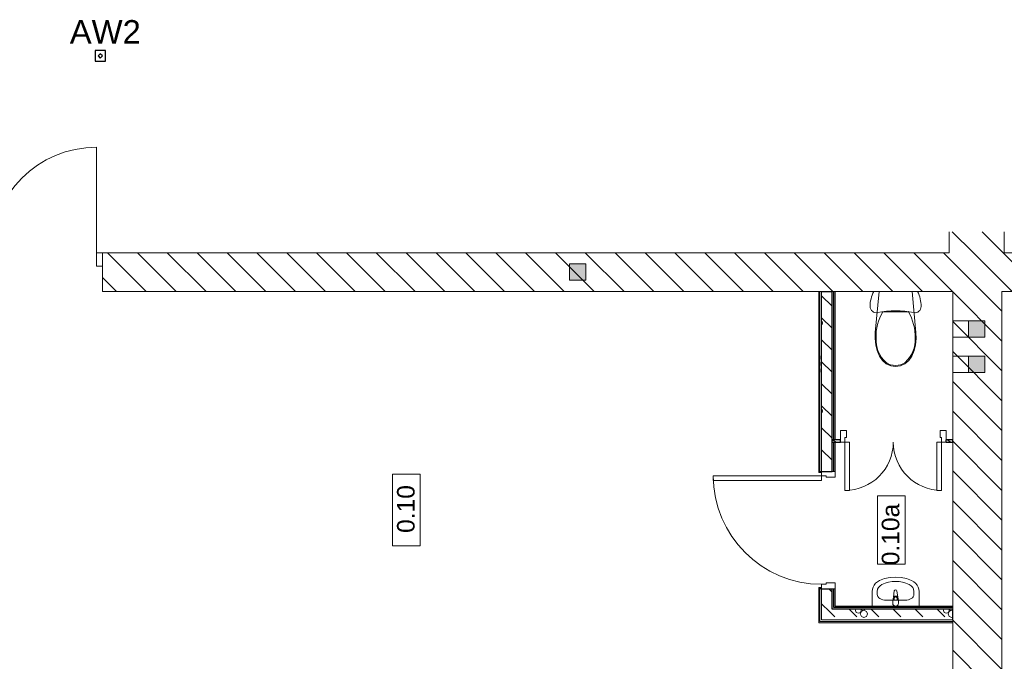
# Model space of a CAD drawing. Header units: millimetres. Extents: x -146116 to 602001, y -318793 to 100489.
# Tile 69 of 100: x 304969 to 313364, y -15292 to -9823. Entities that reach past the tile are written whole.
import ezdxf

# ---------------------------------------------------------------- set-up
doc = ezdxf.new("R2010")
doc.units = ezdxf.units.MM
doc.header["$LTSCALE"] = 0.1
doc.header["$MEASUREMENT"] = 0
doc.linetypes.add('eks Rzut parteru$0$Przerywana', pattern=[564.444447, 282.222223, -282.222223])
for name, color, linetype in [('eks Rzut parteru$0$Nowe_220-A Ściany', 8, 'Continuous'), ('eks Rzut parteru$0$Nowe_Drzwi ARCHICAD', 8, 'Continuous'), ('eks Rzut parteru$0$Nowe_Konstrukcja - Ściany zew', 8, 'Continuous'), ('eks Rzut parteru$0$poziom_1 (1)_4_2D - Ogólne_Nr_pióra__19', 8, 'Continuous'), ('LUXIONA', 92, 'Continuous'), ('REWIZJA_1', 6, 'Continuous')]:
    doc.layers.add(name, color=color, linetype=linetype)
for name, color, linetype, lineweight in [('eks Rzut parteru$0$Nowe_220-A Ściany_Nr_pióra__27', 8, 'Continuous', 25), ('eks Rzut parteru$0$Nowe_220-A Ściany_Nr_pióra__6', 8, 'Continuous', 13), ('eks Rzut parteru$0$Nowe_2D - Ogólne_Nr_pióra__6', 8, 'Continuous', 13), ('eks Rzut parteru$0$Nowe_320-W Umeblowanie_Nr_pióra__4', 8, 'Continuous', 13), ('eks Rzut parteru$0$Nowe_830-G Teksty Etykiety_Nr_pióra__6', 8, 'Continuous', 13), ('eks Rzut parteru$0$Nowe_Drzwi ARCHICAD_Nr_pióra__23', 8, 'Continuous', 15), ('eks Rzut parteru$0$Nowe_Drzwi ARCHICAD_Nr_pióra__27', 8, 'Continuous', 25), ('eks Rzut parteru$0$Nowe_Drzwi ARCHICAD_Nr_pióra__3', 8, 'Continuous', 13), ('eks Rzut parteru$0$Nowe_Drzwi ARCHICAD_Nr_pióra__47', 8, 'Continuous', 15), ('eks Rzut parteru$0$Nowe_Konstrukcja - Ściany zew_Nr_pióra__1', 8, 'Continuous', 13), ('eks Rzut parteru$0$Nowe_Konstrukcja - Ściany zew_Nr_pióra__27', 8, 'Continuous', 25), ('eks Rzut parteru$0$Nowe_Konstrukcja - Ściany zew_Nr_pióra__47', 8, 'Continuous', 15), ('eks Rzut parteru$0$poziom_1 (1)_4_2D - Ogólne_Nr_pióra__1_Nr_pióra__7', 8, 'Continuous', 18), ('eks Rzut parteru$0$poziom_1 (1)_4_Drzwi ArchiCAD_Nr_pióra__27_Nr_pióra__7', 8, 'Continuous', 18), ('eks Rzut parteru$0$poziom_1 (1)_4_Drzwi ArchiCAD_Nr_pióra__81_Nr_pióra__4', 8, 'Continuous', 18), ('eks Rzut parteru$0$poziom_1 (1)_4_Konstrukcja - Ściany zew_Nr_pióra__107_Nr_pióra__10', 8, 'Continuous', 18), ('eks Rzut parteru$0$poziom_1 (1)_4_Konstrukcja - Ściany zew_Nr_pióra__27_Nr_pióra__7', 8, 'Continuous', 18), ('eks Rzut parteru$0$poziom_1 (1)_4_Metryczki pomieszczeń ArchiCADa_Nr_pióra__6_Nr_pióra__5', 8, 'Continuous', 18)]:
    doc.layers.add(name, color=color, linetype=linetype, lineweight=lineweight)
doc.styles.add('ARIAL', font='arial.ttf')
doc.styles.add('eks Rzut parteru$0$GENERATED_STYLE_1', font='arial.ttf')
doc.styles.add('eks Rzut parteru$0$GENERATED_STYLE_5', font='arial.ttf')
pattern_1 = [(270, (236892.34, 63718.49), (173.20508, -3e-14), [0, -100]), (270, (236978.94, 63668.49), (173.20508, -3e-14), [0, -100])]
pattern_2 = [(135, (247210.2, -28905.45), (127.2792, 127.2792), [])]

# ---------------------------------------------------------------- blocks, each defined once
blk = doc.blocks.new('*X88')
at = {"layer": 'eks Rzut parteru$0$Nowe_220-A Ściany_Nr_pióra__6', "color": 5, "linetype": 'Continuous', "lineweight": 13}
for p, q in [((87326.4, -13929.6), (87327.1, -13928.5)), ((87327.1, -13928.5), (87331.9, -13919.6))]:
    blk.add_line(p, q, dxfattribs=at)
blk = doc.blocks.new('*X89')
at = {"layer": 'eks Rzut parteru$0$Nowe_220-A Ściany_Nr_pióra__6', "color": 5, "linetype": 'Continuous', "lineweight": 13}
blk.add_line((87317.9, -13943.4), (87326.4, -13929.6), dxfattribs=at)
blk = doc.blocks.new('*X90')
at = {"layer": 'eks Rzut parteru$0$Nowe_Konstrukcja - Ściany zew_Nr_pióra__1', "color": 7, "linetype": 'Continuous', "lineweight": 13}
for p, q in [((86090.4, -14034.6), (86180.4, -13944.6)), ((86277.9, -14034.6), (86367.9, -13944.6)), ((86465.4, -14034.6), (86555.4, -13944.6)), ((86652.9, -14034.6), (86742.9, -13944.6)), ((86840.4, -14034.6), (86930.4, -13944.6)), ((87027.9, -14034.6), (87117.9, -13944.6)), ((87215.4, -14034.6), (87305.4, -13944.6)), ((87402.9, -14034.6), (87492.9, -13944.6)), ((86309.1, -14031.2), (86307.7, -14034.6)), ((86321.6, -14026), (86309.1, -14031.2)), ((86334.2, -14031.2), (86321.6, -14026)), ((86335.6, -14034.6), (86334.2, -14031.2)), ((87059.1, -14031.2), (87057.7, -14034.6)), ((87071.6, -14026), (87059.1, -14031.2)), ((87084.2, -14031.2), (87071.6, -14026)), ((87085.6, -14034.6), (87084.2, -14031.2))]:
    blk.add_line(p, q, dxfattribs=at)
blk = doc.blocks.new('*X91')
at = {"layer": 'eks Rzut parteru$0$Nowe_Konstrukcja - Ściany zew_Nr_pióra__1', "color": 7, "linetype": 'Continuous', "lineweight": 13}
for p, q in [((88587.9, -13974.6), (88617.9, -13944.6)), ((88715.4, -14034.6), (88784.2, -13965.8))]:
    blk.add_line(p, q, dxfattribs=at)
blk = doc.blocks.new('eks Rzut parteru$0$Drzwi 21_5')
at = {"layer": 'eks Rzut parteru$0$Nowe_Drzwi ARCHICAD_Nr_pióra__23', "color": 7, "linetype": 'Continuous', "lineweight": 15}
for p, q in [((-462, 0), (-500, 0)), ((-500, 0), (-500, -115)), ((-462, -40), (-462, 0)), ((500, 0), (462, 0)), ((462, 0), (462, -40)), ((500, -115), (500, 0)), ((-450, -40), (-462, -40)), ((-450, -115), (-450, -40)), ((462, -40), (450, -40)), ((450, -40), (450, -115)), ((-500, -115), (-450, -115)), ((450, -115), (500, -115))]:
    blk.add_line(p, q, dxfattribs=at)
at = {"layer": 'eks Rzut parteru$0$Nowe_Drzwi ARCHICAD_Nr_pióra__27', "color": 7, "linetype": 'Continuous', "lineweight": 25}
for p, q in [((-500, 0), (-500, -90)), ((-500, 0), (-500, -90)), ((500, 0), (500, -90)), ((500, 0), (500, -90))]:
    blk.add_line(p, q, dxfattribs=at)
at = {"layer": 'eks Rzut parteru$0$Nowe_Drzwi ARCHICAD_Nr_pióra__3', "color": 7, "linetype": 'Continuous', "lineweight": 13}
for p, q in [((422, 0), (422, 924)), ((422, 924), (462, 924)), ((462, 924), (462, 0)), ((462, 0), (422, 0))]:
    blk.add_line(p, q, dxfattribs=at)
blk.add_arc((462, 0), 924, 90, 180, dxfattribs=at)
at = {"layer": 'eks Rzut parteru$0$Nowe_Drzwi ARCHICAD_Nr_pióra__47', "color": 7, "linetype": 'Continuous', "lineweight": 15}
for p, q in [((-500, 25), (-490, 25)), ((-490, 0), (-490, 25)), ((500, 25), (490, 25)), ((490, 0), (490, 25)), ((-500, -90), (-500, -105)), ((-500, -90), (-500, -105)), ((-500, -105), (-500, -115)), ((-500, -105), (-500, -115)), ((500, -90), (500, -105)), ((500, -90), (500, -105)), ((500, -105), (500, -115)), ((500, -105), (500, -115))]:
    blk.add_line(p, q, dxfattribs=at)
blk = doc.blocks.new('*X87')
at = {"layer": 'eks Rzut parteru$0$Nowe_Konstrukcja - Ściany zew_Nr_pióra__1', "color": 7, "linetype": 'Continuous', "lineweight": 13}
for p, q in [((88766.9, -12920.1), (88762.9, -12918.4)), ((88772.1, -12932.6), (88766.9, -12920.1)), ((88774.7, -12917.1), (88771.6, -12924.5)), ((88771.6, -12924.5), (88780.6, -12946.1)), ((88823.8, -12946.1), (88832.8, -12924.5)), ((88832.8, -12924.5), (88829.7, -12917.1)), ((88762.9, -12946.8), (88766.9, -12945.2)), ((88772.1, -12946.4), (88762.9, -12950.2)), ((88762.9, -13049.6), (88828.1, -12984.4)), ((88762.9, -12993), (88772.1, -12996.8)), ((88766.9, -12945.2), (88772.1, -12932.6)), ((88789.9, -12953.8), (88772.1, -12946.4)), ((88772.1, -12996.8), (88789.9, -12989.4)), ((88780.6, -12946.1), (88802.2, -12955.1)), ((88797.3, -12971.6), (88789.9, -12953.8)), ((88789.9, -12989.4), (88797.3, -12971.6)), ((88802.2, -12955.1), (88823.8, -12946.1)), ((88762.9, -13237.1), (88828.1, -13171.9)), ((88762.9, -13424.6), (88828.1, -13359.4)), ((88852.9, -13352.3), (88851.6, -13355.4)), ((88851.6, -13355.4), (88852.9, -13358.5)), ((88762.9, -13612.1), (88828.1, -13546.9)), ((88766.9, -13670.1), (88762.9, -13668.4)), ((88772.1, -13682.6), (88766.9, -13670.1)), ((88766.9, -13695.2), (88772.1, -13682.6)), ((88780.6, -13652.9), (88771.6, -13674.5)), ((88771.6, -13674.5), (88780.6, -13696.1)), ((88802.2, -13643.9), (88780.6, -13652.9)), ((88823.8, -13652.9), (88802.2, -13643.9)), ((88832.8, -13674.5), (88823.8, -13652.9)), ((88823.8, -13696.1), (88832.8, -13674.5)), ((88762.9, -13696.8), (88766.9, -13695.2)), ((88772.1, -13696.4), (88762.9, -13700.2)), ((88762.9, -13799.6), (88828.1, -13734.4)), ((88762.9, -13743), (88772.1, -13746.8)), ((88789.9, -13703.8), (88772.1, -13696.4)), ((88772.1, -13746.8), (88789.9, -13739.4)), ((88780.6, -13696.1), (88802.2, -13705.1)), ((88797.3, -13721.6), (88789.9, -13703.8)), ((88789.9, -13739.4), (88797.3, -13721.6)), ((88802.2, -13705.1), (88823.8, -13696.1)), ((88784.2, -13965.8), (88828.1, -13921.9))]:
    blk.add_line(p, q, dxfattribs=at)
blk = doc.blocks.new('*X73')
at = {"layer": 'eks Rzut parteru$0$Nowe_220-A Ściany_Nr_pióra__6', "color": 5, "linetype": 'Continuous', "lineweight": 13}
blk.add_line((87317.9, -12963.4), (87337.9, -12933.9), dxfattribs=at)
blk = doc.blocks.new('*X74')
at = {"layer": 'eks Rzut parteru$0$Nowe_220-A Ściany_Nr_pióra__6', "color": 5, "linetype": 'Continuous', "lineweight": 13}
for p, q in [((87331.9, -13919.6), (87337.3, -13909.6)), ((87337.3, -13909.6), (87337.9, -13908.2))]:
    blk.add_line(p, q, dxfattribs=at)
blk = doc.blocks.new('eks Rzut parteru$0$Drzwi metalowe_ podwójne 21')
at = {"layer": 'eks Rzut parteru$0$Nowe_Drzwi ARCHICAD_Nr_pióra__23', "color": 7, "linetype": 'Continuous', "lineweight": 15}
for p, q in [((-412, 0), (-450, 0)), ((-450, 0), (-450, -100)), ((-412, -40), (-412, 0)), ((450, 0), (412, 0)), ((412, 0), (412, -40)), ((450, -100), (450, 0)), ((-400, -40), (-412, -40)), ((-400, -100), (-400, -40)), ((412, -40), (400, -40)), ((400, -40), (400, -100)), ((-450, -100), (-400, -100)), ((400, -100), (450, -100))]:
    blk.add_line(p, q, dxfattribs=at)
at = {"layer": 'eks Rzut parteru$0$Nowe_Drzwi ARCHICAD_Nr_pióra__27', "color": 7, "linetype": 'Continuous', "lineweight": 25}
for p, q in [((-450, 0), (-450, -20)), ((-450, 0), (-450, -20)), ((450, 0), (450, -20)), ((450, 0), (450, -20))]:
    blk.add_line(p, q, dxfattribs=at)
at = {"layer": 'eks Rzut parteru$0$Nowe_Drzwi ARCHICAD_Nr_pióra__3', "color": 7, "linetype": 'Continuous', "lineweight": 13}
for p, q in [((-412, 412), (-412, 0)), ((-372, 412), (-412, 412)), ((-372, 0), (-372, 412)), ((372, 0), (372, 412)), ((372, 412), (412, 412)), ((412, 412), (412, 0)), ((-412, 0), (-372, 0)), ((412, 0), (372, 0))]:
    blk.add_line(p, q, dxfattribs=at)
for centre, start, end in [((-412, 0), 0, 90), ((412, 0), 90, 180)]:
    blk.add_arc(centre, 412, start, end, dxfattribs=at)
blk = doc.blocks.new('eks Rzut parteru')
at = {"layer": 'eks Rzut parteru$0$Nowe_Konstrukcja - Ściany zew', "linetype": 'Continuous', "lineweight": 0}
for points in [[(222842.7, -23869.4), (222842.7, -22335.5), (222832.7, -22335.5), (222832.7, -23869.4)], [(222972.7, -23599.4), (222972.7, -22335.5), (222962.7, -22335.5), (222962.7, -23599.4)], [(222972.7, -23869.4), (222972.7, -23619.4), (222962.7, -23619.4), (222962.7, -23869.4)], [(222832.7, -23869.4), (222832.7, -23879.4), (222857.7, -23879.4), (222857.7, -23869.4), (222842.7, -23869.4)], [(222832.7, -24859.4), (222832.7, -24869.4), (222842.7, -24869.4), (222857.7, -24869.4), (222857.7, -24859.4)], [(222842.7, -24869.4), (222832.7, -24869.4), (222832.7, -25159.4), (222842.7, -25149.4)], [(222962.7, -24869.4), (222962.7, -25029.4), (222972.7, -25019.4), (222972.7, -24869.4)], [(223975.2, -25019.4), (222972.7, -25019.4), (222962.7, -25029.4), (223975.2, -25029.4)], [(222832.7, -25159.4), (223975.2, -25159.4), (223975.2, -25149.4), (222842.7, -25149.4)]]:
    blk.add_hatch(color=256, dxfattribs=at).paths.add_polyline_path(points)
h = blk.add_hatch(dxfattribs=at)
h.set_pattern_fill('TYNK', color=256, angle=270, style=0, pattern_type=2)
h.set_pattern_definition(pattern_1)
h.paths.add_polyline_path([(222962.7, -23599.4), (222962.7, -22335.5), (222947.7, -22335.5), (222947.7, -23599.4)])
h = blk.add_hatch(dxfattribs=at)
h.set_pattern_fill('TYNK', color=256, angle=270, style=0, pattern_type=2)
h.set_pattern_definition(pattern_1)
h.paths.add_polyline_path([(222962.7, -23869.4), (222962.7, -23619.4), (222947.7, -23619.4), (222947.7, -23869.4)])
h = blk.add_hatch(dxfattribs=at)
h.set_pattern_fill('TYNK', color=256, angle=270, style=0, pattern_type=2)
h.set_pattern_definition(pattern_1)
h.paths.add_polyline_path([(222962.7, -25029.4), (222962.7, -24869.4), (222947.7, -24869.4), (222947.7, -25044.4)])
h = blk.add_hatch(dxfattribs=at)
h.set_pattern_fill('TYNK', color=256, angle=270, style=0, pattern_type=2)
h.set_pattern_definition(pattern_1)
h.paths.add_polyline_path([(223975.2, -25029.4), (222962.7, -25029.4), (222947.7, -25044.4), (223975.2, -25044.4)])
at = {"layer": 'eks Rzut parteru$0$poziom_1 (1)_4_2D - Ogólne_Nr_pióra__19', "linetype": 'Continuous', "lineweight": 0}
for points in [[(220848.4, -22240), (220848.4, -22100), (220708.4, -22100), (220708.4, -22240)], [(224249.1, -22584.6), (224109.1, -22584.6), (224109.1, -22724.6), (224249.1, -22724.6)], [(224249.1, -22886.2), (224109.1, -22886.2), (224109.1, -23026.2), (224249.1, -23026.2)]]:
    blk.add_hatch(color=256, dxfattribs=at).paths.add_polyline_path(points)
at = {"layer": 'eks Rzut parteru$0$poziom_1 (1)_4_Konstrukcja - Ściany zew_Nr_pióra__107_Nr_pióra__10', "linetype": 'Continuous', "lineweight": 18}
h = blk.add_hatch(dxfattribs=at)
h.set_pattern_fill('BLOCZKI_CERAMICZNE_0004', color=256, angle=270, style=0, pattern_type=2)
h.set_pattern_definition(pattern_2)
h.paths.add_polyline_path([(223945.2, -21825.5), (223945.2, -22005.5), (224415.2, -22005.5), (224415.2, -21825.5)])
h = blk.add_hatch(dxfattribs=at)
h.set_pattern_fill('BLOCZKI_CERAMICZNE_0004', color=256, angle=270, style=0, pattern_type=2)
h.set_pattern_definition(pattern_2)
h.paths.add_polyline_path([(216725.2, -22005.5), (216725.2, -22335.5), (230235.2, -22335.5), (230235.2, -22005.5)])
h = blk.add_hatch(dxfattribs=at)
h.set_pattern_fill('BLOCZKI_CERAMICZNE_0004', color=256, angle=270, style=0, pattern_type=2)
h.set_pattern_definition(pattern_2)
h.paths.add_polyline_path([(224395.2, -28905.5), (224395.2, -22335.5), (223975.2, -22335.5), (223975.2, -28905.5)])
at = {"layer": 'eks Rzut parteru$0$Nowe_220-A Ściany_Nr_pióra__27', "linetype": 'Continuous', "lineweight": 25}
for p, q in [((223018.4, -23619.4), (223018.4, -23599.4)), ((223918.4, -23619.4), (223918.4, -23599.4))]:
    blk.add_line(p, q, dxfattribs=at)
at = {"layer": 'eks Rzut parteru$0$Nowe_220-A Ściany_Nr_pióra__27', "linetype": 'Continuous', "lineweight": 25, "flags": 128}
for points in [[(223018.4, -23599.4), (222972.7, -23599.4)], [(222972.7, -23619.4), (223018.4, -23619.4)], [(223975.2, -23599.4), (223918.4, -23599.4)], [(223918.4, -23619.4), (223975.2, -23619.4)], [(223975.2, -23619.4), (223975.2, -23599.4)]]:
    blk.add_lwpolyline(points, dxfattribs=at)
at = {"layer": 'eks Rzut parteru$0$Nowe_2D - Ogólne_Nr_pióra__6', "linetype": 'eks Rzut parteru$0$Przerywana', "lineweight": 13}
for p, q in [((222852.7, -22882.9), (222852.7, -23026.2)), ((223975.4, -23026.2), (223975.4, -22882.9))]:
    blk.add_line(p, q, dxfattribs=at)
at = {"layer": 'eks Rzut parteru$0$Nowe_320-W Umeblowanie_Nr_pióra__4', "linetype": 'Continuous', "lineweight": 13}
for p, q in [((223275.3, -22414.2), (223272.8, -22430.7)), ((223278.7, -22397.9), (223275.3, -22414.2)), ((223283, -22381.8), (223278.7, -22397.9)), ((223288.3, -22366), (223283, -22381.8)), ((223294.5, -22350.5), (223288.3, -22366)), ((223301.6, -22335.5), (223294.5, -22350.5)), ((223675.1, -22335.5), (223301.6, -22335.5)), ((223347.4, -22335.5), (223315, -22685.8)), ((223661.7, -22685.8), (223629.3, -22335.5)), ((223682.2, -22350.5), (223675.1, -22335.5)), ((223688.4, -22366), (223682.2, -22350.5)), ((223693.7, -22381.8), (223688.4, -22366)), ((223698.1, -22397.9), (223693.7, -22381.8)), ((223701.5, -22414.2), (223698.1, -22397.9)), ((223703.9, -22430.7), (223701.5, -22414.2)), ((223271.4, -22447.3), (223270.9, -22463.9)), ((223270.9, -22463.9), (223272.1, -22475.5)), ((223272.8, -22430.7), (223271.4, -22447.3)), ((223272.1, -22475.5), (223275.9, -22486.4)), ((223275.9, -22486.4), (223282, -22496.3)), ((223282, -22496.3), (223290.2, -22504.6)), ((223686.6, -22504.6), (223694.7, -22496.3)), ((223694.7, -22496.3), (223700.8, -22486.4)), ((223700.8, -22486.4), (223704.6, -22475.5)), ((223705.4, -22447.3), (223703.9, -22430.7)), ((223704.6, -22475.5), (223705.9, -22463.9)), ((223705.9, -22463.9), (223705.4, -22447.3)), ((223290.2, -22504.6), (223299.9, -22510.9)), ((223299.9, -22510.9), (223310.8, -22514.9)), ((223310.8, -22514.9), (223322.3, -22516.4)), ((223322.3, -22516.4), (223333.9, -22515.4)), ((223333.9, -22515.4), (223372.1, -22508.6)), ((223372.1, -22508.6), (223410.7, -22503.8)), ((223597.3, -22508.5), (223379.4, -22508.5)), ((223410.7, -22503.8), (223449.5, -22500.8)), ((223449.5, -22500.8), (223488.4, -22499.9)), ((223488.4, -22499.9), (223527.2, -22500.8)), ((223527.2, -22500.8), (223566, -22503.8)), ((223566, -22503.8), (223604.6, -22508.6)), ((223604.6, -22508.6), (223642.9, -22515.4)), ((223642.9, -22515.4), (223654.4, -22516.4)), ((223654.4, -22516.4), (223665.9, -22514.9)), ((223665.9, -22514.9), (223676.8, -22510.9)), ((223676.8, -22510.9), (223686.6, -22504.6)), ((223315, -22685.8), (223313.5, -22737.5)), ((223313.5, -22737.5), (223318.9, -22788.9)), ((223657.8, -22788.9), (223663.3, -22737.5)), ((223663.3, -22737.5), (223661.7, -22685.8)), ((223318.9, -22788.9), (223331.3, -22838.6)), ((223645.4, -22838.6), (223657.8, -22788.9)), ((223331.3, -22838.6), (223350.4, -22885.6)), ((223350.4, -22885.6), (223376, -22922.8)), ((223600.8, -22922.8), (223626.4, -22885.6)), ((223626.4, -22885.6), (223645.4, -22838.6)), ((223376, -22922.8), (223409, -22951.3)), ((223409, -22951.3), (223447.3, -22969.2)), ((223447.3, -22969.2), (223488.4, -22975.5)), ((223488.4, -22966.8), (223488.4, -22966.8)), ((223488.4, -22975.5), (223529.4, -22969.2)), ((223529.4, -22969.2), (223567.7, -22951.3)), ((223567.7, -22951.3), (223600.8, -22922.8)), ((223569.4, -22940), (223569.4, -22940)), ((223296, -24855.3), (223305.4, -24838.3)), ((223305.4, -24838.3), (223318, -24823.1)), ((223318, -24823.1), (223333.6, -24810.1)), ((223333.6, -24810.1), (223351.6, -24799.7)), ((223351.6, -24799.7), (223395, -24783)), ((223395, -24783), (223441.1, -24772.9)), ((223441.1, -24772.9), (223488.4, -24769.4)), ((223488.4, -24769.4), (223535.7, -24772.9)), ((223535.7, -24772.9), (223581.7, -24783)), ((223581.7, -24783), (223625.1, -24799.7)), ((223625.1, -24799.7), (223643.1, -24810.1)), ((223643.1, -24810.1), (223658.7, -24823.1)), ((223658.7, -24823.1), (223671.4, -24838.3)), ((223671.4, -24838.3), (223680.7, -24855.3)), ((223288.4, -24892.2), (223290.3, -24873.4)), ((223288.4, -25019.4), (223288.4, -24892.2)), ((223290.3, -24873.4), (223296, -24855.3)), ((223331.8, -24917.6), (223331.8, -24892.2)), ((223470.6, -24941.7), (223477.3, -24888.7)), ((223499.5, -24888.7), (223506.1, -24941.7)), ((223644.9, -24917.6), (223644.9, -24892.2)), ((223680.7, -24855.3), (223686.4, -24873.4)), ((223686.4, -24873.4), (223688.4, -24892.2)), ((223688.4, -24892.2), (223688.4, -25019.4)), ((223567.6, -24968.1), (223409.1, -24968.1)), ((223463.4, -24993.1), (223467.4, -24951.2)), ((223474.8, -24953.4), (223474.8, -24968.2)), ((223474.8, -24968.2), (223502, -24968.2)), ((223502, -24968.2), (223502, -24953.4)), ((223509.4, -24951.2), (223513.4, -24993.1)), ((223688.4, -25019.4), (223288.4, -25019.4))]:
    blk.add_line(p, q, dxfattribs=at)
for centre, radius, start, end in [((223488.4, -24953.1), 21.1, 5.16961, 174.83039), ((223488.4, -24890.1), 11.2, 7.13892, 172.86108), ((223488.4, -24993.1), 25, 180, 0), ((223488.4, -24953.4), 13.6, 0, 180)]:
    blk.add_arc(centre, radius, start, end, dxfattribs=at)
for centre, major_axis, start_param, end_param in [((223746.5, -22723.4), (0, 425.5), 1.041392, 1.594412), ((223230.3, -22723.4), (0, 425.5), 4.688773, 5.241794), ((223577.8, -22747.8), (0, 257.1), 1.515065, 2.415654), ((223398.9, -22747.8), (0, 257.1), 3.867532, 4.76812), ((223489.2, -22828.2), (0, 138.6), 2.509088, 3.135732), ((223487.6, -22828.2), (0, 138.6), 3.147454, 3.774097)]:
    blk.add_ellipse(centre, major_axis=major_axis, ratio=0.999377, start_param=start_param, end_param=end_param, dxfattribs=at)
at = {"layer": 'eks Rzut parteru$0$Nowe_320-W Umeblowanie_Nr_pióra__4', "linetype": 'Continuous', "lineweight": 13, "extrusion": (0, 0, -1)}
for centre, major_axis, ratio, start_param, end_param in [((223409.1, -24892.2), (77.3, 0), 0.871212, 3.141593, 4.215414), ((223488.4, -25019.4), (243.5, 0), 0.871212, 4.215414, 5.209364), ((223567.6, -24892.2), (77.3, 0), 0.871212, 5.209364, 6.283185), ((223409.2, -24917.6), (77.4, 0), 0.653038, 1.570796, 3.141593), ((223567.5, -24917.6), (77.4, 0), 0.653038, 0, 1.570796)]:
    blk.add_ellipse(centre, major_axis=major_axis, ratio=ratio, start_param=start_param, end_param=end_param, dxfattribs=at)
at = {"layer": 'eks Rzut parteru$0$Nowe_320-W Umeblowanie_Nr_pióra__4', "linetype": 'Continuous', "lineweight": 13}
for p in [(223597.3, -22508.5), (223321.3, -22733.4), (223655.4, -22733.4), (223407.3, -22940)]:
    blk.add_point(p, dxfattribs=at)
at = {"layer": 'eks Rzut parteru$0$Nowe_830-G Teksty Etykiety_Nr_pióra__6', "linetype": 'Continuous', "lineweight": 13}
for p, q in [((223335.4, -24660.6), (223335.4, -24078.4)), ((223335.4, -24078.4), (223571.1, -24078.4)), ((223571.1, -24078.4), (223571.1, -24660.6)), ((223571.1, -24660.6), (223335.4, -24660.6))]:
    blk.add_line(p, q, dxfattribs=at)
at = {"layer": 'eks Rzut parteru$0$Nowe_Konstrukcja - Ściany zew_Nr_pióra__27', "linetype": 'Continuous', "lineweight": 25}
for p, q in [((222947.7, -23869.4), (222947.7, -22335.5)), ((222962.7, -23599.4), (222962.7, -22335.5)), ((222972.7, -23599.4), (222947.7, -23599.4)), ((222947.7, -23619.4), (222972.7, -23619.4)), ((222962.7, -23869.4), (222962.7, -23619.4)), ((222857.7, -23869.4), (222947.7, -23869.4)), ((222857.7, -24869.4), (222947.7, -24869.4)), ((222947.7, -25044.4), (222947.7, -24869.4)), ((222962.7, -25029.4), (222962.7, -24869.4)), ((223975.2, -25044.4), (222947.7, -25044.4)), ((223975.2, -25029.4), (222962.7, -25029.4))]:
    blk.add_line(p, q, dxfattribs=at)
at = {"layer": 'eks Rzut parteru$0$Nowe_Konstrukcja - Ściany zew_Nr_pióra__27', "linetype": 'Continuous', "lineweight": 25, "flags": 128}
for points in [[(222857.7, -22335.5), (222947.7, -22335.5)], [(223975.2, -25134.4), (223975.2, -25044.4)]]:
    blk.add_lwpolyline(points, dxfattribs=at)
at = {"layer": 'eks Rzut parteru$0$Nowe_Konstrukcja - Ściany zew_Nr_pióra__47', "linetype": 'Continuous', "lineweight": 15}
for p, q in [((222842.7, -22335.5), (222842.7, -23869.4)), ((222857.7, -22335.5), (222857.7, -23869.4)), ((222832.7, -23869.4), (222832.7, -23879.4)), ((222857.7, -23879.4), (222832.7, -23879.4)), ((222842.7, -23869.4), (222857.7, -23869.4)), ((222857.7, -23869.4), (222857.7, -23879.4)), ((222947.7, -23869.4), (222972.7, -23869.4)), ((222857.7, -24859.4), (222832.7, -24859.4)), ((222832.7, -24869.4), (222832.7, -24859.4)), ((222842.7, -24869.4), (222842.7, -25149.4)), ((222842.7, -24869.4), (222857.7, -24869.4)), ((222857.7, -24869.4), (222857.7, -24859.4)), ((222857.7, -24869.4), (222857.7, -25134.4)), ((222947.7, -24869.4), (222972.7, -24869.4)), ((222842.7, -25149.4), (223975.2, -25149.4)), ((222857.7, -25134.4), (223975.2, -25134.4))]:
    blk.add_line(p, q, dxfattribs=at)
at = {"layer": 'eks Rzut parteru$0$Nowe_Konstrukcja - Ściany zew_Nr_pióra__47', "linetype": 'Continuous', "lineweight": 15, "flags": 128}
for points in [[(222832.7, -22335.5), (222832.7, -23869.4)], [(222832.7, -22335.5), (222857.7, -22335.5)], [(222947.7, -22335.5), (222972.7, -22335.5)], [(222972.7, -23599.4), (222972.7, -22335.5)], [(222972.7, -23869.4), (222972.7, -23619.4)], [(222832.7, -24869.4), (222832.7, -25159.4)], [(222972.7, -25019.4), (222972.7, -24869.4)], [(223975.2, -25019.4), (222972.7, -25019.4)], [(223975.2, -25044.4), (223975.2, -25019.4)], [(222832.7, -25159.4), (223975.2, -25159.4)], [(223975.2, -25159.4), (223975.2, -25134.4)]]:
    blk.add_lwpolyline(points, dxfattribs=at)
at = {"layer": 'eks Rzut parteru$0$poziom_1 (1)_4_2D - Ogólne_Nr_pióra__1_Nr_pióra__7', "linetype": 'Continuous', "lineweight": 18}
for p, q in [((224249.1, -22584.6), (223975.4, -22584.6)), ((224249.1, -22724.6), (223975.4, -22724.6)), ((224249.1, -22886.2), (223975.4, -22886.2)), ((224249.1, -23026.2), (223975.4, -23026.2))]:
    blk.add_line(p, q, dxfattribs=at)
at = {"layer": 'eks Rzut parteru$0$poziom_1 (1)_4_2D - Ogólne_Nr_pióra__1_Nr_pióra__7', "linetype": 'Continuous', "lineweight": 18, "flags": 128}
blk.add_lwpolyline([(220848.4, -22240), (220848.4, -22100), (220708.4, -22100), (220708.4, -22240)], close=True, dxfattribs=at)
for points in [[(224109.1, -22724.6), (224109.1, -22584.6)], [(224249.1, -22584.6), (224249.1, -22724.6)], [(224109.1, -23026.2), (224109.1, -22886.2)], [(224249.1, -22886.2), (224249.1, -23026.2)]]:
    blk.add_lwpolyline(points, dxfattribs=at)
at = {"layer": 'eks Rzut parteru$0$poziom_1 (1)_4_Drzwi ArchiCAD_Nr_pióra__27_Nr_pióra__7', "linetype": 'Continuous', "lineweight": 18}
blk.add_line((216725.2, -22005.5), (216725.2, -22120.5), dxfattribs=at)
at = {"layer": 'eks Rzut parteru$0$poziom_1 (1)_4_Drzwi ArchiCAD_Nr_pióra__81_Nr_pióra__4', "linetype": 'Continuous', "lineweight": 18}
for p, q in [((216675.2, -21105.5), (216675.2, -22120.5)), ((216725.2, -22005.5), (216675.2, -22005.5)), ((216725.2, -22120.5), (216725.2, -22005.5)), ((216675.2, -22120.5), (216725.2, -22120.5))]:
    blk.add_line(p, q, dxfattribs=at)
blk.add_arc((216675.2, -22005.5), 900, 90, 180, dxfattribs=at)
at = {"layer": 'eks Rzut parteru$0$poziom_1 (1)_4_Konstrukcja - Ściany zew_Nr_pióra__27_Nr_pióra__7', "linetype": 'Continuous', "lineweight": 18}
blk.add_line((216725.2, -22005.5), (216725.2, -22335.5), dxfattribs=at)
at = {"layer": 'eks Rzut parteru$0$poziom_1 (1)_4_Konstrukcja - Ściany zew_Nr_pióra__27_Nr_pióra__7', "linetype": 'Continuous', "lineweight": 18, "flags": 128}
for points in [[(223945.2, -21825.5), (223945.2, -22005.5)], [(224415.2, -22005.5), (224415.2, -21825.5)], [(223945.2, -22005.5), (216725.2, -22005.5)], [(230235.2, -22005.5), (224415.2, -22005.5)], [(216725.2, -22335.5), (223975.2, -22335.5)], [(223975.2, -22335.5), (223975.2, -28295.5)], [(224395.2, -22335.5), (230235.2, -22335.5)], [(224395.2, -28295.5), (224395.2, -22335.5)]]:
    blk.add_lwpolyline(points, dxfattribs=at)
at = {"layer": 'eks Rzut parteru$0$poziom_1 (1)_4_Metryczki pomieszczeń ArchiCADa_Nr_pióra__6_Nr_pióra__5', "linetype": 'Continuous', "lineweight": 18}
for p, q in [((219199.8, -24502.4), (219199.8, -23892.3)), ((219199.8, -23892.3), (219435.5, -23892.3)), ((219435.5, -23892.3), (219435.5, -24502.4)), ((219435.5, -24502.4), (219199.8, -24502.4))]:
    blk.add_line(p, q, dxfattribs=at)
at = {"layer": 'eks Rzut parteru$0$Nowe_220-A Ściany', "lineweight": 25, "rotation": 270}
for name in ['*X74', '*X73']:
    blk.add_blockref(name, (236892.3, 63718.5), dxfattribs=at)
at = {"layer": 'eks Rzut parteru$0$Nowe_Drzwi ARCHICAD', "linetype": 'Continuous', "lineweight": 13, "zscale": 1000}
for name, p, rotation in [('eks Rzut parteru$0$Drzwi metalowe_ podwójne 21', (223468.4, -23619.4), 180), ('eks Rzut parteru$0$Drzwi 21_5', (222857.7, -24369.4), 90)]:
    blk.add_blockref(name, p, dxfattribs=dict(at, rotation=rotation))
at = {"layer": 'eks Rzut parteru$0$Nowe_Konstrukcja - Ściany zew', "lineweight": 25, "rotation": 270}
for name in ['*X90', '*X89', '*X88', '*X91', '*X87']:
    blk.add_blockref(name, (236892.3, 63718.5), dxfattribs=at)
at = {"layer": 'eks Rzut parteru$0$Nowe_830-G Teksty Etykiety_Nr_pióra__6', "linetype": 'Continuous', "lineweight": 13, "style": 'eks Rzut parteru$0$GENERATED_STYLE_5'}
blk.add_text('0.10a', height=150, rotation=90, dxfattribs=at).set_placement((223520, -24669.3))
at = {"layer": 'eks Rzut parteru$0$poziom_1 (1)_4_Metryczki pomieszczeń ArchiCADa_Nr_pióra__6_Nr_pióra__5', "linetype": 'Continuous', "lineweight": 18, "insert": (219237.2, -24393.7), "char_height": 150, "attachment_point": 1, "rotation": 90, "style": 'eks Rzut parteru$0$GENERATED_STYLE_1'}
blk.add_mtext('\\A1;0.10', dxfattribs=at)
blk = doc.blocks.new('LUXIONA - LVNO')
at = {"layer": 'LUXIONA', "color": 1, "lineweight": -2}
for p, q in [((9, 9), (0, 9)), ((0, 9), (0, 0)), ((9, 0), (9, 9)), ((0, 0), (9, 0))]:
    blk.add_line(p, q, dxfattribs=at)
blk.add_lwpolyline([(4.48, 6.3), (2.62, 4.45), (4.48, 2.6), (6.33, 4.45)], close=True, dxfattribs=at)
at = {"layer": 'LUXIONA', "color": 1, "style": 'ARIAL', "flags": 4}
for tag, p in [('TYP', (-13.79, 32.2, -23.7)), ('OBW', (-19.09, -28.02, -23.7))]:
    blk.add_attdef(tag, p, '', height=20, dxfattribs=at)

msp = doc.modelspace()

# ---------------------------------------------------------------- block references
at = {"layer": 'REWIZJA_1'}
msp.add_blockref('eks Rzut parteru', (88948.8, 10195.8), dxfattribs=at)

# ---------------------------------------------------------------- next in the draw order: block references
at = {"layer": 'LUXIONA'}
ref = msp.add_blockref('LUXIONA - LVNO', (305611.1, -10175.3), dxfattribs=dict(at, xscale=10, yscale=10, zscale=10))
ref.add_attrib('TYP', 'AW2', (305396.3, -10026.2, -237), dxfattribs={"color": 1, "height": 200, "style": 'ARIAL'})

doc.saveas('drawing.dxf')
